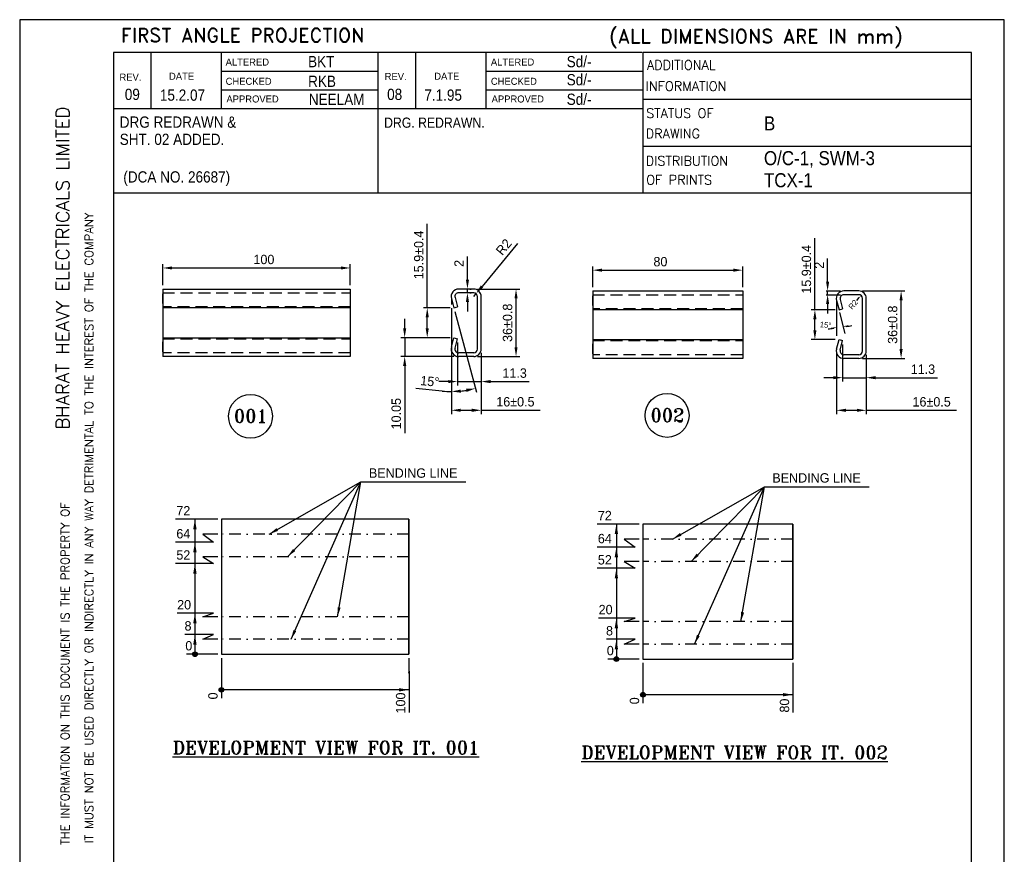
# Model space of a CAD drawing. Extents: x -15461 to 17121, y -2298 to 3260.
# Tile 5 of 5: x 16596 to 17121, y 2816 to 3260. Entities that reach past the tile are written whole.
import ezdxf
from ezdxf.enums import TextEntityAlignment as Align

# ---------------------------------------------------------------- set-up
doc = ezdxf.new("R2010")
doc.units = 0
doc.header["$LTSCALE"] = 0.5
doc.header["$MEASUREMENT"] = 0
doc.linetypes.add('DASHDOT2', pattern=[12.7, 6.35, -3.175, 0, -3.175])
doc.linetypes.add('HIDDEN', pattern=[9.525, 6.35, -3.175])
doc.layers.get('0').update_dxf_attribs({"linetype": 'CONTINUOUS'})
doc.layers.get('DEFPOINTS').update_dxf_attribs({"linetype": 'CONTINUOUS'})
for name, color, linetype in [('3', 1, 'CONTINUOUS'), ('TEXT', 3, 'CONTINUOUS'), ('TXT', 2, 'CONTINUOUS')]:
    doc.layers.add(name, color=color, linetype=linetype)
doc.styles.add('ROMAND', font='romand')
doc.styles.add('ROMANS', font='romans.shx')
doc.styles.add('ROMANT', font='romant.shx')
doc.dimstyles.get("Standard").update_dxf_attribs({"dimscale": 2, "dimtxt": 2.5, "dimasz": 2.5, "dimexe": 1, "dimexo": 1, "dimgap": 1, "dimtad": 1, "dimdec": 0, "dimzin": 12, "dimdsep": 46, "dimtxsty": 'Standard', "dimcen": 0, "dimclrd": 1, "dimclre": 1, "dimclrt": 2, "dimadec": 0, "dimazin": 3, "dimtfac": 1, "dimtdec": 0, "dimtmove": 0, "dimatfit": 3, "dimfxl": 0, "dimtolj": 1, "dimtzin": 0, "dimarcsym": 0})

# ---------------------------------------------------------------- blocks, each defined once
blk = doc.blocks.new('*D18')
at = {"layer": '3', "color": 1, "lineweight": -2}
for p, q in [((16672.38, 3118.9), (16672.38, 3130.12)), ((16772.38, 3118.9), (16772.38, 3130.12)), ((16677.38, 3128.12), (16767.38, 3128.12))]:
    blk.add_line(p, q, dxfattribs=at)
at = {"layer": '3', "color": 1}
for points in [[(16677.38, 3128.95), (16677.38, 3127.29), (16672.38, 3128.12)], [(16767.38, 3128.95), (16767.38, 3127.29), (16772.38, 3128.12)]]:
    blk.add_solid(points, dxfattribs=at)
at = {"layer": 'DEFPOINTS', "color": 0}
for p in [(16772.38, 3128.12), (16672.38, 3116.9), (16772.38, 3116.9)]:
    blk.add_point(p, dxfattribs=at)
at = {"layer": '3', "color": 2, "insert": (16726.35, 3132.62), "char_height": 5, "attachment_point": 5}
blk.add_mtext('\\A1;100', dxfattribs=at)
blk = doc.blocks.new('*D22')
at = {"layer": '3', "color": 1, "lineweight": -2}
blk.add_line((16701.69, 2922.23), (16685.05, 2922.23), dxfattribs=at)
at = {"layer": 'DEFPOINTS', "color": 0}
for p in [(16689.55, 2922.23), (16703.69, 2922.23), (16703.69, 2922.23)]:
    blk.add_point(p, dxfattribs=at)
at = {"layer": '3', "color": 2, "insert": (16686.3, 2926.73), "char_height": 5, "attachment_point": 5}
blk.add_mtext('\\A1;0', dxfattribs=at)
blk = doc.blocks.new('*D23')
at = {"layer": '3', "color": 1, "lineweight": -2}
for p, q in [((16699.55, 2932.81), (16684.22, 2932.81)), ((16693.69, 2930.23), (16699.55, 2932.81)), ((16701.69, 2930.23), (16693.69, 2930.23))]:
    blk.add_line(p, q, dxfattribs=at)
at = {"layer": 'DEFPOINTS', "color": 0}
for p in [(16689.55, 2932.81), (16703.69, 2930.23), (16703.69, 2922.23)]:
    blk.add_point(p, dxfattribs=at)
at = {"layer": '3', "color": 2, "insert": (16685.88, 2937.31), "char_height": 5, "attachment_point": 5}
blk.add_mtext('\\A1;8', dxfattribs=at)
blk = doc.blocks.new('*D24')
at = {"layer": '3', "color": 1, "lineweight": -2}
for p, q in [((16699.55, 2944.09), (16680.05, 2944.09)), ((16693.69, 2942.23), (16699.55, 2944.09)), ((16701.69, 2942.23), (16693.69, 2942.23))]:
    blk.add_line(p, q, dxfattribs=at)
at = {"layer": 'DEFPOINTS', "color": 0}
for p in [(16689.55, 2944.09), (16703.69, 2942.23), (16703.69, 2922.23)]:
    blk.add_point(p, dxfattribs=at)
at = {"layer": '3', "color": 2, "insert": (16683.8, 2948.59), "char_height": 5, "attachment_point": 5}
blk.add_mtext('\\A1;20', dxfattribs=at)
blk = doc.blocks.new('*D26')
at = {"layer": '3', "color": 1, "lineweight": -2}
for p, q in [((16701.69, 2974.23), (16693.69, 2974.23)), ((16693.69, 2974.23), (16699.55, 2970.62)), ((16699.55, 2970.62), (16679.22, 2970.62))]:
    blk.add_line(p, q, dxfattribs=at)
at = {"layer": 'DEFPOINTS', "color": 0}
for p in [(16703.69, 2974.23), (16689.55, 2970.62), (16703.69, 2922.23)]:
    blk.add_point(p, dxfattribs=at)
at = {"layer": '3', "color": 2, "insert": (16683.38, 2975.12), "char_height": 5, "attachment_point": 5}
blk.add_mtext('\\A1;52', dxfattribs=at)
blk = doc.blocks.new('*D27')
at = {"layer": '3', "color": 1, "lineweight": -2}
for p, q in [((16701.69, 2986.23), (16693.69, 2986.23)), ((16693.69, 2986.23), (16699.55, 2981.94)), ((16699.55, 2981.94), (16679.22, 2981.94))]:
    blk.add_line(p, q, dxfattribs=at)
at = {"layer": 'DEFPOINTS', "color": 0}
for p in [(16703.69, 2986.23), (16689.55, 2981.94), (16703.69, 2922.23)]:
    blk.add_point(p, dxfattribs=at)
at = {"layer": '3', "color": 2, "insert": (16683.38, 2986.44), "char_height": 5, "attachment_point": 5}
blk.add_mtext('\\A1;64', dxfattribs=at)
blk = doc.blocks.new('*D28')
at = {"layer": '3', "color": 1, "lineweight": -2}
blk.add_line((16701.69, 2994.23), (16679.22, 2994.23), dxfattribs=at)
at = {"layer": 'DEFPOINTS', "color": 0}
for p in [(16689.55, 2994.23), (16703.69, 2994.23), (16703.69, 2922.23)]:
    blk.add_point(p, dxfattribs=at)
at = {"layer": '3', "color": 2, "insert": (16683.38, 2998.73), "char_height": 5, "attachment_point": 5}
blk.add_mtext('\\A1;72', dxfattribs=at)
blk = doc.blocks.new('*D29')
at = {"layer": '3', "color": 1, "lineweight": -2}
for p, q in [((16826.33, 3083.93), (16826.33, 3050.27)), ((16842.19, 3082.9), (16842.19, 3050.27)), ((16831.33, 3052.27), (16837.19, 3052.27)), ((16842.19, 3052.27), (16873.69, 3052.27))]:
    blk.add_line(p, q, dxfattribs=at)
at = {"layer": '3', "color": 1}
for points in [[(16831.33, 3053.11), (16831.33, 3051.44), (16826.33, 3052.27)], [(16837.19, 3053.11), (16837.19, 3051.44), (16842.19, 3052.27)]]:
    blk.add_solid(points, dxfattribs=at)
at = {"layer": 'DEFPOINTS', "color": 0}
for p in [(16826.33, 3085.93), (16842.19, 3084.9), (16826.33, 3052.27)]:
    blk.add_point(p, dxfattribs=at)
at = {"layer": '3', "color": 2, "insert": (16860.44, 3056.77), "char_height": 5, "attachment_point": 5}
blk.add_mtext('\\A1;16±0.5', dxfattribs=at)
blk = doc.blocks.new('*D30')
at = {"layer": '3', "color": 1, "lineweight": -2}
for p, q in [((16840.19, 3116.9), (16862.77, 3116.9)), ((16860.77, 3085.9), (16860.77, 3111.9)), ((16840.19, 3080.9), (16862.77, 3080.9))]:
    blk.add_line(p, q, dxfattribs=at)
at = {"layer": '3', "color": 1}
for points in [[(16859.94, 3111.9), (16861.61, 3111.9), (16860.77, 3116.9)], [(16859.94, 3085.9), (16861.61, 3085.9), (16860.77, 3080.9)]]:
    blk.add_solid(points, dxfattribs=at)
at = {"layer": 'DEFPOINTS', "color": 0}
for p in [(16838.19, 3116.9), (16860.77, 3116.9), (16838.19, 3080.9)]:
    blk.add_point(p, dxfattribs=at)
at = {"layer": '3', "color": 2, "insert": (16856.27, 3098.9), "char_height": 5, "attachment_point": 5, "rotation": 90}
blk.add_mtext('\\A1;36±0.8', dxfattribs=at)
blk = doc.blocks.new('*D31')
at = {"layer": '3', "color": 1, "lineweight": -2}
for p, q in [((16829.6, 3088.43), (16829.6, 3065.56)), ((16842.19, 3082.9), (16842.19, 3065.56)), ((16824.6, 3067.56), (16819.6, 3067.56)), ((16829.6, 3067.56), (16842.19, 3067.56)), ((16847.19, 3067.56), (16867.86, 3067.56))]:
    blk.add_line(p, q, dxfattribs=at)
at = {"layer": '3', "color": 1}
for points in [[(16824.6, 3068.39), (16824.6, 3066.73), (16829.6, 3067.56)], [(16847.19, 3068.39), (16847.19, 3066.73), (16842.19, 3067.56)]]:
    blk.add_solid(points, dxfattribs=at)
at = {"layer": 'DEFPOINTS', "color": 0}
for p in [(16829.6, 3090.43), (16842.19, 3084.9), (16829.6, 3067.56)]:
    blk.add_point(p, dxfattribs=at)
at = {"layer": '3', "color": 2, "insert": (16860.02, 3072.06), "char_height": 5, "attachment_point": 5}
blk.add_mtext('\\A1;11.3', dxfattribs=at)
blk = doc.blocks.new('*D32')
at = {"layer": '3', "color": 1, "lineweight": -2}
for p, q in [((16813.43, 3106.85), (16813.43, 3151.66)), ((16825.67, 3106.85), (16811.43, 3106.85)), ((16813.43, 3095.95), (16813.43, 3101.85)), ((16825.67, 3090.95), (16811.43, 3090.95))]:
    blk.add_line(p, q, dxfattribs=at)
at = {"layer": '3', "color": 1}
for points in [[(16812.6, 3101.85), (16814.26, 3101.85), (16813.43, 3106.85)], [(16812.6, 3095.95), (16814.26, 3095.95), (16813.43, 3090.95)]]:
    blk.add_solid(points, dxfattribs=at)
at = {"layer": 'DEFPOINTS', "color": 0}
for p in [(16827.67, 3106.85), (16813.43, 3090.95), (16827.67, 3090.95)]:
    blk.add_point(p, dxfattribs=at)
at = {"layer": '3', "color": 2, "insert": (16808.93, 3135.08), "char_height": 5, "attachment_point": 5, "rotation": 90}
blk.add_mtext('\\A1;15.9±0.4', dxfattribs=at)
blk = doc.blocks.new('*D33')
at = {"layer": '3', "color": 1, "lineweight": -2}
for p, q in [((16801.4, 3095.95), (16801.4, 3100.95)), ((16825.67, 3090.95), (16799.4, 3090.95)), ((16801.4, 3090.95), (16801.4, 3080.94)), ((16827.6, 3080.94), (16799.4, 3080.94)), ((16801.4, 3075.94), (16801.4, 3040.11))]:
    blk.add_line(p, q, dxfattribs=at)
at = {"layer": '3', "color": 1}
for points in [[(16800.56, 3095.95), (16802.23, 3095.95), (16801.4, 3090.95)], [(16800.56, 3075.94), (16802.23, 3075.94), (16801.4, 3080.94)]]:
    blk.add_solid(points, dxfattribs=at)
at = {"layer": 'DEFPOINTS', "color": 0}
for p in [(16801.4, 3090.95), (16827.67, 3090.95), (16829.6, 3080.94)]:
    blk.add_point(p, dxfattribs=at)
at = {"layer": '3', "color": 2, "insert": (16796.9, 3050.44), "char_height": 5, "attachment_point": 5, "rotation": 90}
blk.add_mtext('\\A1;10.05', dxfattribs=at)
blk = doc.blocks.new('*D34')
at = {"layer": '3', "color": 1, "lineweight": -2}
for p, q in [((16861.6, 3141.21), (16842.65, 3118.29)), ((16838.19, 3112.9), (16839.46, 3114.44))]:
    blk.add_line(p, q, dxfattribs=at)
at = {"layer": '3', "color": 1}
blk.add_solid([(16842.01, 3118.82), (16843.29, 3117.76), (16839.46, 3114.44)], dxfattribs=at)
at = {"layer": 'DEFPOINTS', "color": 0}
for p in [(16839.46, 3114.44), (16838.19, 3112.9)]:
    blk.add_point(p, dxfattribs=at)
at = {"layer": '3', "color": 2, "insert": (16854.21, 3139.33), "char_height": 5, "attachment_point": 5, "rotation": 50.4103}
blk.add_mtext('\\A1;R2', dxfattribs=at)
blk = doc.blocks.new('*D35')
at = {"layer": '3', "color": 1, "lineweight": -2}
for p, q in [((16826.33, 3106.71), (16826.33, 3060.24)), ((16828.19, 3104.92), (16839.69, 3062)), ((16821.33, 3062.5), (16807.4, 3063.9))]:
    blk.add_line(p, q, dxfattribs=at)
for start, end in [(264.2242, 270), (275.7758, 279.2242)]:
    blk.add_arc((16826.33, 3111.86), 49.62, start, end, dxfattribs=at)
at = {"layer": '3', "color": 1}
for points in [[(16831.36, 3061.66), (16831.28, 3063.33), (16826.33, 3062.24)], [(16834.11, 3063.7), (16834.46, 3062.07), (16839.17, 3063.93)]]:
    blk.add_solid(points, dxfattribs=at)
at = {"layer": 'DEFPOINTS', "color": 0}
for p in [(16826.33, 3111.86), (16826.33, 3111.86), (16826.33, 3108.71), (16827.67, 3106.85), (16834.94, 3063)]:
    blk.add_point(p, dxfattribs=at)
at = {"layer": '3', "color": 2, "insert": (16814.82, 3067.68), "char_height": 5, "attachment_point": 5, "rotation": 354.2242}
blk.add_mtext('\\A1;15°', dxfattribs=at)
blk = doc.blocks.new('*D36')
at = {"layer": '3', "color": 1, "lineweight": -2}
for p, q in [((16834.86, 3121.9), (16834.86, 3134.23)), ((16834.86, 3114.9), (16834.86, 3116.9)), ((16836.19, 3116.9), (16836.86, 3116.9)), ((16836.19, 3114.9), (16836.86, 3114.9)), ((16834.86, 3109.9), (16834.86, 3104.9))]:
    blk.add_line(p, q, dxfattribs=at)
at = {"layer": '3', "color": 1}
for points in [[(16834.03, 3121.9), (16835.7, 3121.9), (16834.86, 3116.9)], [(16834.03, 3109.9), (16835.7, 3109.9), (16834.86, 3114.9)]]:
    blk.add_solid(points, dxfattribs=at)
at = {"layer": 'DEFPOINTS', "color": 0}
for p in [(16834.19, 3116.9), (16834.19, 3114.9), (16834.86, 3116.9)]:
    blk.add_point(p, dxfattribs=at)
at = {"layer": '3', "color": 2, "insert": (16830.36, 3130.57), "char_height": 5, "attachment_point": 5, "rotation": 90}
blk.add_mtext('\\A1;2', dxfattribs=at)
blk = doc.blocks.new('*D37')
at = {"layer": '3', "color": 1, "lineweight": -2}
blk.add_line((16703.69, 2920.23), (16703.69, 2898.76), dxfattribs=at)
at = {"layer": 'DEFPOINTS', "color": 0}
for p in [(16703.69, 2922.23), (16703.69, 2922.23), (16703.69, 2903.26)]:
    blk.add_point(p, dxfattribs=at)
at = {"layer": '3', "color": 2, "insert": (16699.19, 2900.01), "char_height": 5, "attachment_point": 5, "rotation": 90}
blk.add_mtext('\\A1;0', dxfattribs=at)
blk = doc.blocks.new('*D39')
at = {"layer": '3', "color": 1, "lineweight": -2}
for p, q in [((16901.64, 3117.88), (16901.64, 3128.95)), ((16906.64, 3126.95), (16976.64, 3126.95)), ((16981.64, 3117.88), (16981.64, 3128.95))]:
    blk.add_line(p, q, dxfattribs=at)
at = {"layer": '3', "color": 1}
for points in [[(16906.64, 3127.78), (16906.64, 3126.11), (16901.64, 3126.95)], [(16976.64, 3127.78), (16976.64, 3126.11), (16981.64, 3126.95)]]:
    blk.add_solid(points, dxfattribs=at)
at = {"layer": 'DEFPOINTS', "color": 0}
for p in [(16981.64, 3126.95), (16901.64, 3115.88), (16981.64, 3115.88)]:
    blk.add_point(p, dxfattribs=at)
at = {"layer": '3', "color": 2, "insert": (16937.76, 3131.45), "char_height": 5, "attachment_point": 5}
blk.add_mtext('\\A1;80', dxfattribs=at)
blk = doc.blocks.new('*D41')
at = {"layer": '3', "color": 1, "lineweight": -2}
for p, q in [((17031.65, 3082.92), (17031.65, 3050.25)), ((17047.52, 3081.88), (17047.52, 3050.25)), ((17036.65, 3052.25), (17042.52, 3052.25)), ((17047.52, 3052.25), (17095.64, 3052.25))]:
    blk.add_line(p, q, dxfattribs=at)
at = {"layer": '3', "color": 1}
for points in [[(17036.65, 3053.09), (17036.65, 3051.42), (17031.65, 3052.25)], [(17042.52, 3053.09), (17042.52, 3051.42), (17047.52, 3052.25)]]:
    blk.add_solid(points, dxfattribs=at)
at = {"layer": 'DEFPOINTS', "color": 0}
for p in [(17031.65, 3084.92), (17047.52, 3083.88), (17031.65, 3052.25)]:
    blk.add_point(p, dxfattribs=at)
at = {"layer": '3', "color": 2, "insert": (17082.39, 3056.75), "char_height": 5, "attachment_point": 5}
blk.add_mtext('\\A1;16±0.5', dxfattribs=at)
blk = doc.blocks.new('*D42')
at = {"layer": '3', "color": 1, "lineweight": -2}
for p, q in [((17045.52, 3115.88), (17068.1, 3115.88)), ((17066.1, 3084.88), (17066.1, 3110.88)), ((17045.52, 3079.88), (17068.1, 3079.88))]:
    blk.add_line(p, q, dxfattribs=at)
at = {"layer": '3', "color": 1}
for points in [[(17065.26, 3110.88), (17066.93, 3110.88), (17066.1, 3115.88)], [(17065.26, 3084.88), (17066.93, 3084.88), (17066.1, 3079.88)]]:
    blk.add_solid(points, dxfattribs=at)
at = {"layer": 'DEFPOINTS', "color": 0}
for p in [(17043.52, 3115.88), (17066.1, 3115.88), (17043.52, 3079.88)]:
    blk.add_point(p, dxfattribs=at)
at = {"layer": '3', "color": 2, "insert": (17061.6, 3097.88), "char_height": 5, "attachment_point": 5, "rotation": 90}
blk.add_mtext('\\A1;36±0.8', dxfattribs=at)
blk = doc.blocks.new('*D43')
at = {"layer": '3', "color": 1, "lineweight": -2}
for p, q in [((17034.93, 3087.41), (17034.93, 3067.64)), ((17047.52, 3081.88), (17047.52, 3067.64)), ((17029.93, 3069.64), (17024.93, 3069.64)), ((17034.93, 3069.64), (17047.52, 3069.64)), ((17052.52, 3069.64), (17085.56, 3069.64))]:
    blk.add_line(p, q, dxfattribs=at)
at = {"layer": '3', "color": 1}
for points in [[(17029.93, 3070.48), (17029.93, 3068.81), (17034.93, 3069.64)], [(17052.52, 3070.48), (17052.52, 3068.81), (17047.52, 3069.64)]]:
    blk.add_solid(points, dxfattribs=at)
at = {"layer": 'DEFPOINTS', "color": 0}
for p in [(17034.93, 3089.41), (17047.52, 3083.88), (17034.93, 3069.64)]:
    blk.add_point(p, dxfattribs=at)
at = {"layer": '3', "color": 2, "insert": (17077.73, 3074.14), "char_height": 5, "attachment_point": 5}
blk.add_mtext('\\A1;11.3', dxfattribs=at)
blk = doc.blocks.new('*D44')
at = {"layer": '3', "color": 1, "lineweight": -2}
for p, q in [((17020.13, 3105.83), (17020.13, 3144)), ((17031, 3105.83), (17018.13, 3105.83)), ((17020.13, 3094.93), (17020.13, 3100.83)), ((17031, 3089.93), (17018.13, 3089.93))]:
    blk.add_line(p, q, dxfattribs=at)
at = {"layer": '3', "color": 1}
for points in [[(17019.29, 3100.83), (17020.96, 3100.83), (17020.13, 3105.83)], [(17019.29, 3094.93), (17020.96, 3094.93), (17020.13, 3089.93)]]:
    blk.add_solid(points, dxfattribs=at)
at = {"layer": 'DEFPOINTS', "color": 0}
for p in [(17033, 3105.83), (17020.13, 3089.93), (17033, 3089.93)]:
    blk.add_point(p, dxfattribs=at)
at = {"layer": '3', "color": 2, "insert": (17015.63, 3127.41), "char_height": 5, "attachment_point": 5, "rotation": 90}
blk.add_mtext('\\A1;15.9±0.4', dxfattribs=at)
blk = doc.blocks.new('*D48')
at = {"layer": '3', "color": 1, "lineweight": -2}
for p, q in [((17026.92, 3120.88), (17026.92, 3133.21)), ((17026.92, 3113.88), (17026.92, 3115.88)), ((17028.24, 3115.88), (17028.92, 3115.88)), ((17028.24, 3113.88), (17028.92, 3113.88)), ((17026.92, 3108.88), (17026.92, 3103.88))]:
    blk.add_line(p, q, dxfattribs=at)
at = {"layer": '3', "color": 1}
for points in [[(17026.08, 3120.88), (17027.75, 3120.88), (17026.92, 3115.88)], [(17026.08, 3108.88), (17027.75, 3108.88), (17026.92, 3113.88)]]:
    blk.add_solid(points, dxfattribs=at)
at = {"layer": 'DEFPOINTS', "color": 0}
for p in [(17026.24, 3115.88), (17026.24, 3113.88), (17026.92, 3115.88)]:
    blk.add_point(p, dxfattribs=at)
at = {"layer": '3', "color": 2, "insert": (17022.42, 3129.55), "char_height": 5, "attachment_point": 5, "rotation": 90}
blk.add_mtext('\\A1;2', dxfattribs=at)
blk = doc.blocks.new('*D51')
at = {"layer": '3', "color": 1, "lineweight": -2}
blk.add_line((16926.44, 2919.65), (16909.79, 2919.65), dxfattribs=at)
at = {"layer": 'DEFPOINTS', "color": 0}
for p in [(16914.29, 2919.65), (16928.44, 2919.65), (16928.44, 2919.65)]:
    blk.add_point(p, dxfattribs=at)
at = {"layer": '3', "color": 2, "insert": (16911.04, 2924.15), "char_height": 5, "attachment_point": 5}
blk.add_mtext('\\A1;0', dxfattribs=at)
blk = doc.blocks.new('*D52')
at = {"layer": '3', "color": 1, "lineweight": -2}
for p, q in [((16924.29, 2930.23), (16908.96, 2930.23)), ((16918.44, 2927.65), (16924.29, 2930.23)), ((16926.44, 2927.65), (16918.44, 2927.65))]:
    blk.add_line(p, q, dxfattribs=at)
at = {"layer": 'DEFPOINTS', "color": 0}
for p in [(16914.29, 2930.23), (16928.44, 2927.65), (16928.44, 2919.65)]:
    blk.add_point(p, dxfattribs=at)
at = {"layer": '3', "color": 2, "insert": (16910.62, 2934.73), "char_height": 5, "attachment_point": 5}
blk.add_mtext('\\A1;8', dxfattribs=at)
blk = doc.blocks.new('*D53')
at = {"layer": '3', "color": 1, "lineweight": -2}
for p, q in [((16924.29, 2941.51), (16904.79, 2941.51)), ((16918.44, 2939.65), (16924.29, 2941.51)), ((16926.44, 2939.65), (16918.44, 2939.65))]:
    blk.add_line(p, q, dxfattribs=at)
at = {"layer": 'DEFPOINTS', "color": 0}
for p in [(16914.29, 2941.51), (16928.44, 2939.65), (16928.44, 2919.65)]:
    blk.add_point(p, dxfattribs=at)
at = {"layer": '3', "color": 2, "insert": (16908.54, 2946.01), "char_height": 5, "attachment_point": 5}
blk.add_mtext('\\A1;20', dxfattribs=at)
blk = doc.blocks.new('*D55')
at = {"layer": '3', "color": 1, "lineweight": -2}
for p, q in [((16926.44, 2971.65), (16918.44, 2971.65)), ((16918.44, 2971.65), (16924.29, 2968.04)), ((16924.29, 2968.04), (16903.96, 2968.04))]:
    blk.add_line(p, q, dxfattribs=at)
at = {"layer": 'DEFPOINTS', "color": 0}
for p in [(16928.44, 2971.65), (16914.29, 2968.04), (16928.44, 2919.65)]:
    blk.add_point(p, dxfattribs=at)
at = {"layer": '3', "color": 2, "insert": (16908.12, 2972.54), "char_height": 5, "attachment_point": 5}
blk.add_mtext('\\A1;52', dxfattribs=at)
blk = doc.blocks.new('*D56')
at = {"layer": '3', "color": 1, "lineweight": -2}
for p, q in [((16926.44, 2983.65), (16918.44, 2983.65)), ((16918.44, 2983.65), (16924.29, 2979.36)), ((16924.29, 2979.36), (16903.96, 2979.36))]:
    blk.add_line(p, q, dxfattribs=at)
at = {"layer": 'DEFPOINTS', "color": 0}
for p in [(16928.44, 2983.65), (16914.29, 2979.36), (16928.44, 2919.65)]:
    blk.add_point(p, dxfattribs=at)
at = {"layer": '3', "color": 2, "insert": (16908.12, 2983.86), "char_height": 5, "attachment_point": 5}
blk.add_mtext('\\A1;64', dxfattribs=at)
blk = doc.blocks.new('*D57')
at = {"layer": '3', "color": 1, "lineweight": -2}
blk.add_line((16926.44, 2991.65), (16903.96, 2991.65), dxfattribs=at)
at = {"layer": 'DEFPOINTS', "color": 0}
for p in [(16914.29, 2991.65), (16928.44, 2991.65), (16928.44, 2919.65)]:
    blk.add_point(p, dxfattribs=at)
at = {"layer": '3', "color": 2, "insert": (16908.12, 2996.15), "char_height": 5, "attachment_point": 5}
blk.add_mtext('\\A1;72', dxfattribs=at)
blk = doc.blocks.new('*D58')
at = {"layer": '3', "color": 1, "lineweight": -2}
blk.add_line((16928.44, 2917.65), (16928.44, 2896.17), dxfattribs=at)
at = {"layer": 'DEFPOINTS', "color": 0}
for p in [(16928.44, 2919.65), (16928.44, 2919.65), (16928.44, 2900.67)]:
    blk.add_point(p, dxfattribs=at)
at = {"layer": '3', "color": 2, "insert": (16923.94, 2897.42), "char_height": 5, "attachment_point": 5, "rotation": 90}
blk.add_mtext('\\A1;0', dxfattribs=at)
blk = doc.blocks.new('*D61')
at = {"layer": '3', "color": 1, "lineweight": -2}
blk.add_line((17008.44, 2917.65), (17008.44, 2891.12), dxfattribs=at)
at = {"layer": 'DEFPOINTS', "color": 0}
for p in [(16928.44, 2919.65), (17008.44, 2919.65), (17008.44, 2900.62)]:
    blk.add_point(p, dxfattribs=at)
at = {"layer": '3', "color": 2, "insert": (17003.94, 2894.87), "char_height": 5, "attachment_point": 5, "rotation": 90}
blk.add_mtext('\\A1;80', dxfattribs=at)
blk = doc.blocks.new('A4')
for p, q in [((0, 297), (0, 0)), ((210, 297), (0, 297)), ((210, 0), (210, 297)), ((132.79, 290), (20, 290)), ((20, 290), (20, 7)), ((28, 290), (28, 278)), ((43, 290), (43, 277.99)), ((76.4, 290), (76.4, 260)), ((84.4, 290), (84.4, 277.98)), ((99.4, 290), (99.4, 277.98)), ((133, 260), (133, 290)), ((203, 290), (133, 290)), ((203, 7), (203, 290)), ((76.4, 285.99), (43, 285.99)), ((133, 285.97), (99.4, 285.98)), ((20, 282), (20, 282)), ((76.4, 281.99), (43, 281.99)), ((133, 281.97), (99.4, 281.98)), ((203, 280), (133, 280)), ((133, 277.97), (20, 278)), ((203, 270), (133, 270)), ((203, 260), (20, 260))]:
    blk.add_line(p, q)
at = {"style": 'ROMANS', "width": 0.7}
for tag, p in [('NEW_ALT_BY', (55.26, 287.07)), ('OLD_ALT_BY', (111.5, 287.32)), ('NEW_CHD_BY', (55.8, 283.39)), ('OLD_CHD_BY', (111.5, 283.23)), ('NEW_REV_NO', (20.47, 280.69)), ('NEW_REV_DT', (29.91, 280.8)), ('OLD_REV_NO', (77.51, 281.45)), ('OLD_REV_DT', (85.97, 280.5)), ('NEW_APP_BY', (57.03, 279.3)), ('OLD_APP_BY', (113.28, 279.13))]:
    blk.add_attdef(tag, p, '', height=1.5, dxfattribs=at)
at = {"color": 7, "style": 'ROMANS'}
for tag, p, height in [('NEW_ALT_SIGN', (66.32, 287.35), 1), ('OLD_ALT_SIGN', (122.94, 287.73), 1), ('NEW_CHD_SIGN', (67.27, 283.66), 1), ('OLD_CHD_SIGN', (123.22, 283.5), 1), ('NEW_APP_SIGN', (67.95, 279.16), 1), ('OLD_APP_SIGN', (124.72, 279.41), 1), ('DRN_SIGN', (159.64, 55.29), 1), ('CHD_SIGN', (159.2, 49.18), 1), ('APP_SIGN', (159.2, 43.06), 1), ('TITLE1', (42.35, 16.76), 3.5), ('TITLE2', (42.35, 10.55), 3.5)]:
    blk.add_attdef(tag, p, '', height=height, dxfattribs=at)
at = {"style": 'ROMANS'}
for tag, p, height in [('NEW_DCA_NO', (20.9, 275.07), 2), ('OLD_DCA_NO', (78.06, 274.63), 2), ('NEW_DCA_DETAILS', (20.9, 271.39), 1.8), ('OLD_DCA_DETAILS', (78.06, 270.95), 1.8)]:
    blk.add_attdef(tag, p, '', height=height, dxfattribs=at)
for tag, p, width in [('SHTNO', (13.78, 110.33), 0.8), ('REV_NO', (13.8, 101.04), 0.8), ('DRG_NO', (13.88, 72.7), 0.9)]:
    blk.add_attdef(tag, p, '', height=2.8, rotation=90, dxfattribs=dict(at, width=width))
at = {"color": 7, "style": 'ROMANS'}
for tag, height, p in [('DRN_BY', 2, (149.82, 56.82)), ('DRN_DATE', 1.5, (180.8, 56.66)), ('CHD_BY', 2, (149.82, 50.82)), ('CHD_DATE', 1.5, (180.7, 51.14)), ('APP_BY', 2, (149.82, 44.81)), ('APP_DATE', 1.5, (180.7, 44.64)), ('SCALE', 2.5, (100.77, 30.22)), ('ITNO', 2.5, (181.7, 30.87)), ('NOIT', 2.5, (197.04, 30.38)), ('REFTOASSY', 2.5, (147.44, 29.6)), ('REV_NO', 3.5, (197.3, 16.45)), ('SHTNO', 2.5, (157.79, 10.06)), ('NOSHT', 2.5, (199.43, 10.04))]:
    blk.add_attdef(tag, text='', height=height, dxfattribs=at).set_placement(p, align=Align.MIDDLE)
at = {"color": 7, "style": 'ROMANS', "width": 0.8}
blk.add_attdef('WEIGHT', text='', height=2.3, dxfattribs=at).set_placement((119.67, 29.96), align=Align.MIDDLE)
at = {"color": 7, "style": 'ROMANS', "width": 1.5}
blk.add_attdef('DRG_NO', (133.59, 15.09), '', height=3.5, dxfattribs=at)
at = {"layer": 'TEXT'}
for s, height, style, p in [('FIRST ANGLE PROJECTION', 3, 'ROMAND', (21.58, 292.18)), ('(ALL DIMENSIONS ARE IN mm)', 3, 'ROMAND', (125.77, 292.01)), ('ADDITIONAL', 2, 'ROMANS', (133.78, 286.34)), ('INFORMATION', 2, 'ROMANS', (133.51, 281.82)), ('STATUS OF ', 2, 'ROMANS', (133.62, 276.06)), ('DRAWING', 2, 'ROMANS', (133.53, 271.72)), ('DISTRIBUTION', 2, 'ROMANS', (133.53, 265.92)), ('OF PRINTS', 2, 'ROMANS', (133.62, 261.87))]:
    blk.add_text(s, height=height, dxfattribs=dict(at, style=style)).set_placement(p)
for s, p in [('ALTERED', (43.93, 287.22)), ('ALTERED', (100.5, 287.22)), ('DATE', (31.85, 284.2)), ('REV.', (77.85, 284.15)), ('DATE', (88.42, 284.2)), ('REV.', (21.28, 284.01)), ('CHECKED', (43.93, 283.12)), ('CHECKED', (100.5, 283.12)), ('APPROVED', (44.1, 279.35)), ('APPROVED', (100.66, 279.35))]:
    blk.add_text(s, height=1.5, dxfattribs=at).set_placement(p)
at = {"layer": 'TEXT', "style": 'ROMAND', "width": 0.868356}
blk.add_text('BHARAT HEAVY ELECTRICALS LIMITED', height=2.8, rotation=90, dxfattribs=at).set_placement((10.57, 209.62), (10.57, 278.51), align=Align.FIT)
at = {"layer": 'TEXT', "style": 'ROMAND'}
for s, p in [('IT MUST NOT BE USED DIRECTLY OR INDIRECTLY IN ANY WAY DETRIMENTAL TO THE INTEREST OF THE COMPANY', (15.67, 121.4)), ('THE INFORMATION ON THIS DOCUMENT IS THE PROPERTY OF', (10.59, 121.04))]:
    blk.add_text(s, height=1.8, rotation=90, dxfattribs=at).set_placement(p)
blk = doc.blocks.new('*D66')
at = {"color": 1, "lineweight": -2}
for p, q in [((16803.69, 2920.23), (16803.69, 2912.23)), ((16803.69, 2912.23), (16803.75, 2913.25)), ((16803.75, 2913.25), (16803.75, 2891.25))]:
    blk.add_line(p, q, dxfattribs=at)
at = {"layer": 'DEFPOINTS', "color": 0}
for p in [(16703.69, 2922.23), (16803.69, 2922.23), (16803.75, 2903.25)]:
    blk.add_point(p, dxfattribs=at)
at = {"color": 2, "insert": (16799.25, 2896.25), "char_height": 5, "attachment_point": 5, "rotation": 90}
blk.add_mtext('\\A1;100', dxfattribs=at)
blk = doc.blocks.new('A$C05027089')
at = {"layer": '3', "color": 1}
for p, q in [((-8.24, 14.71), (-8.24, -1.04)), ((-6.73, 11.39), (-3.83, 0.26))]:
    blk.add_line(p, q, dxfattribs=at)
for centre in [(-17.68, 52.04), (-8.04, 53.39)]:
    blk.add_arc(centre, 49.62, 275.7758, 279.2242, dxfattribs=at)
for points in [[(-11.13, 3.36), (-10.92, 2.38), (-8.09, 3.5)], [(-1.83, 3.65), (-1.88, 4.65), (-4.85, 4)]]:
    blk.add_solid(points, dxfattribs=at)
at = {"layer": '3', "color": 2, "insert": (-14.06, 4.76), "char_height": 3, "attachment_point": 5, "rotation": 354.2242}
blk.add_mtext('\\A1;15°', dxfattribs=at)
blk = doc.blocks.new('A$C013F756E')
at = {"layer": '3', "color": 1}
blk.add_line((-1.33, -1.22), (-0.05, 0.32), dxfattribs=at)
blk.add_solid([(0, 0), (-0.38, 0.33), (0.8, 1.29)], dxfattribs=at)
at = {"layer": '3', "color": 2, "insert": (-3.32, -3.33), "char_height": 3, "attachment_point": 5, "rotation": 50.4103}
blk.add_mtext('\\A1;R2', dxfattribs=at)

msp = doc.modelspace()

# ---------------------------------------------------------------- hatches: boundary and pattern name
at = {"layer": '3'}
for points in [[(16690.79, 2922.23, 1), (16688.31, 2922.23, 1)], [(16915.53, 2919.65, 1), (16913.05, 2919.65, 1)], [(16704.94, 2903.26, 1), (16702.45, 2903.26, 1)], [(16929.68, 2900.67, 1), (16927.19, 2900.67, 1)]]:
    msp.add_hatch(color=1, dxfattribs=at).paths.add_polyline_path(points)

# ---------------------------------------------------------------- linework, layer by layer
for p, q in [((16672.38, 3116.9), (16772.38, 3116.9)), ((16672.38, 3116.9), (16672.38, 3114.38)), ((16672.38, 3116.9), (16672.38, 3080.9)), ((16672.38, 3109.12), (16672.38, 3114.38)), ((16772.38, 3116.9), (16772.38, 3080.9)), ((16838.19, 3116.9), (16830.19, 3116.9)), ((16838.19, 3114.9), (16830.19, 3114.9)), ((16901.64, 3115.88), (16981.64, 3115.88)), ((16901.64, 3115.88), (16901.64, 3079.88)), ((16901.64, 3108.11), (16901.64, 3113.36)), ((16981.64, 3115.88), (16981.64, 3079.88)), ((17026.15, 3115.88), (17033.79, 3115.88)), ((17026.15, 3113.88), (17033.79, 3113.88)), ((17043.52, 3115.88), (17035.52, 3115.88)), ((17043.52, 3113.88), (17035.52, 3113.88)), ((16672.38, 3109.12), (16672.38, 3088.67)), ((16826.33, 3111.86), (16827.67, 3106.85)), ((16826.33, 3111.86), (16826.33, 3108.71)), ((16828.26, 3112.38), (16829.6, 3107.37)), ((16840.19, 3084.9), (16840.19, 3112.9)), ((16842.19, 3084.9), (16842.19, 3112.9)), ((16901.64, 3108.11), (16901.64, 3087.66)), ((17031.65, 3110.85), (17033, 3105.83)), ((17031.65, 3110.85), (17031.65, 3107.69)), ((17033.58, 3111.36), (17034.93, 3106.35)), ((17045.52, 3083.88), (17045.52, 3111.88)), ((17047.52, 3083.88), (17047.52, 3111.88)), ((16772.38, 3106.85), (16672.38, 3106.85)), ((16827.67, 3106.85), (16829.6, 3107.37)), ((16981.64, 3105.83), (16901.64, 3105.83)), ((17033, 3105.83), (17034.93, 3106.35)), ((16672.38, 3090.95), (16772.38, 3090.95)), ((16672.38, 3083.42), (16672.38, 3088.67)), ((16826.33, 3085.93), (16827.67, 3090.95)), ((16827.67, 3090.95), (16829.6, 3090.43)), ((16828.26, 3085.42), (16829.6, 3090.43)), ((16901.64, 3089.93), (16981.64, 3089.93)), ((16901.64, 3082.4), (16901.64, 3087.66)), ((17031.65, 3084.92), (17033, 3089.93)), ((17033, 3089.93), (17034.93, 3089.41)), ((17033.58, 3084.4), (17034.93, 3089.41)), ((16672.38, 3083.42), (16672.38, 3080.9)), ((16838.19, 3082.9), (16830.19, 3082.9)), ((16901.64, 3082.4), (16901.64, 3079.88)), ((17043.52, 3081.88), (17035.52, 3081.88)), ((16772.38, 3080.9), (16672.38, 3080.9)), ((16838.19, 3080.9), (16830.19, 3080.9)), ((16981.64, 3079.88), (16901.64, 3079.88)), ((17043.52, 3079.88), (17035.52, 3079.88)), ((16703.69, 2994.23), (16703.69, 2922.23)), ((16803.69, 2994.23), (16703.69, 2994.23)), ((16803.69, 2922.23), (16803.69, 2994.23)), ((16803.69, 2994.23), (16803.69, 2922.23)), ((16928.44, 2991.65), (16928.44, 2919.65)), ((17008.44, 2991.65), (16928.44, 2991.65)), ((17008.44, 2991.65), (17008.44, 2919.65)), ((17008.44, 2919.65), (17008.44, 2991.65)), ((17008.44, 2991.65), (17008.44, 2919.65)), ((16703.69, 2922.23), (16803.69, 2922.23)), ((16928.44, 2919.65), (17008.44, 2919.65))]:
    msp.add_line(p, q)
at = {"color": 1, "linetype": 'HIDDEN', "ltscale": 2}
for p, q in [((16672.38, 3114.9), (16772.38, 3114.9)), ((16901.64, 3113.88), (16981.64, 3113.88)), ((16772.38, 3107.37), (16672.38, 3107.37)), ((16981.64, 3106.35), (16901.64, 3106.35)), ((16672.38, 3090.43), (16772.38, 3090.43)), ((16901.64, 3089.41), (16981.64, 3089.41)), ((16772.38, 3082.9), (16672.38, 3082.9)), ((16981.64, 3081.88), (16901.64, 3081.88))]:
    msp.add_line(p, q, dxfattribs=at)
at = {"color": 1, "linetype": 'HIDDEN'}
msp.add_line((16672.38, 3114.9), (16672.38, 3114.9), dxfattribs=at)
at = {"color": 2, "linetype": 'DASHDOT2', "ltscale": 2}
for p, q in [((16803.69, 2986.23), (16703.69, 2986.23)), ((17008.44, 2983.65), (16928.44, 2983.65)), ((16803.69, 2974.23), (16703.69, 2974.23)), ((17008.44, 2971.65), (16928.44, 2971.65)), ((16803.69, 2942.23), (16703.69, 2942.23)), ((17008.44, 2939.65), (16928.44, 2939.65)), ((16803.69, 2930.23), (16703.69, 2930.23)), ((17008.44, 2927.65), (16928.44, 2927.65))]:
    msp.add_line(p, q, dxfattribs=at)
for centre in [(16941.33, 3049.53), (16719.19, 3049.06)]:
    msp.add_circle(centre, 11.68)
for centre, radius, start, end in [((16830.19, 3112.9), 4, 90, 195), ((16830.19, 3112.9), 2, 90, 195), ((16838.19, 3112.9), 4, 0, 90), ((16838.19, 3112.9), 2, 0, 90), ((17035.52, 3111.88), 4, 90, 195), ((17035.52, 3111.88), 2, 90, 195), ((17043.52, 3111.88), 4, 0, 90), ((17043.52, 3111.88), 2, 0, 90), ((16830.19, 3084.9), 4, 165, 270), ((16830.19, 3084.9), 2, 165, 270), ((16838.19, 3084.9), 4, 270, 0), ((16838.19, 3084.9), 2, 270, 0), ((17035.52, 3083.88), 4, 165, 270), ((17035.52, 3083.88), 2, 165, 270), ((17043.52, 3083.88), 4, 270, 0), ((17043.52, 3083.88), 2, 270, 0)]:
    msp.add_arc(centre, radius, start, end)
at = {"layer": '3', "color": 1}
for p, q in [((16778.1, 3014.06), (16834.02, 3014.06)), ((16993.22, 3011.48), (17049.14, 3011.48)), ((16689.55, 2994.23), (16689.55, 2922.23)), ((16914.29, 2991.65), (16914.29, 2919.65)), ((16803.69, 2903.26), (16703.69, 2903.26)), ((17008.44, 2900.67), (16928.44, 2900.67))]:
    msp.add_line(p, q, dxfattribs=at)
for centre in [(16689.55, 2922.23), (16914.29, 2919.65), (16703.69, 2903.26), (16928.44, 2900.67)]:
    msp.add_circle(centre, 1.24, dxfattribs=at)
for points in [[(16688.65, 2988.83), (16689.55, 2994.23), (16690.45, 2988.83)], [(16913.39, 2986.25), (16914.29, 2991.65), (16915.19, 2986.25)], [(16688.65, 2976.54), (16689.55, 2981.94), (16690.45, 2976.54)], [(16913.39, 2973.96), (16914.29, 2979.36), (16915.19, 2973.96)], [(16688.65, 2965.22), (16689.55, 2970.62), (16690.45, 2965.22)], [(16913.39, 2962.64), (16914.29, 2968.04), (16915.19, 2962.64)], [(16688.65, 2938.69), (16689.55, 2944.09), (16690.45, 2938.69)], [(16913.39, 2936.11), (16914.29, 2941.51), (16915.19, 2936.11)], [(16688.65, 2927.41), (16689.55, 2932.81), (16690.45, 2927.41)], [(16913.39, 2924.83), (16914.29, 2930.23), (16915.19, 2924.83)], [(16798.29, 2904.16), (16803.69, 2903.26), (16798.29, 2902.36)], [(17003.04, 2901.57), (17008.44, 2900.67), (17003.04, 2899.77)]]:
    msp.add_solid(points, dxfattribs=at)

# ---------------------------------------------------------------- block references
at = {"xscale": 2.5, "yscale": 2.5, "zscale": 2.5}
msp.add_blockref('A4', (16596.12, 2517.95), dxfattribs=at)
for name, p in [('A$C013F756E', (17043.83, 3111.99)), ('A$C05027089', (17039.89, 3092.98))]:
    msp.add_blockref(name, p)

# ---------------------------------------------------------------- texts
at = {"layer": 'TEXT', "width": 0.9}
for s, height, p in [('BKT', 6, (16749.9, 3235.11)), ('Sd/-', 6, (16887.79, 3235.11)), ('RKB', 6, (16749.9, 3224.61)), ('Sd/-', 6, (16887.79, 3225.47)), ('09', 6, (16652.16, 3217.66)), ('08', 6, (16792.05, 3217.66)), ('15.2.07', 6, (16670.88, 3217.26)), ('NEELAM', 6, (16750.29, 3214.96)), ('7.1.95', 6, (16811.88, 3217.26)), ('Sd/-', 6, (16887.79, 3215.05)), ('DRG REDRAWN & ', 6, (16649.46, 3202.87)), ('DRG. REDRAWN.', 5.4167, (16790.45, 3202.87)), ('B', 7.5, (16992.96, 3201.46)), ('SHT. 02 ADDED.', 6, (16649.46, 3193.69)), ('O/C-1, SWM-3', 7.5, (16992.96, 3182.91)), ('(DCA NO. 26687)', 6, (16651.37, 3173.66)), ('TCX-1', 7.5, (16992.96, 3171.13))]:
    msp.add_text(s, height=height, dxfattribs=at).set_placement(p)
at = {"layer": 'TXT', "style": 'ROMANT'}
for s, p in [('001', (16719.36, 3049.2)), ('002', (16941.49, 3049.67)), ('%%UDEVELOPMENT VIEW FOR IT. 001', (16759.44, 2872.49)), ('%%UDEVELOPMENT VIEW FOR IT. 002', (16977.29, 2869.91))]:
    msp.add_text(s, height=7, dxfattribs=at).set_placement(p, align=Align.MIDDLE)
at = {"layer": 'TXT'}
for p in [(16805.92, 3018.81), (17021.03, 3016.23)]:
    msp.add_text('BENDING LINE', height=5, dxfattribs=at).set_placement(p, align=Align.MIDDLE)

# ---------------------------------------------------------------- dimensions: what is measured, and where the dimension line sits
dim = msp.add_ordinate_dim(feature_location=(16803.69, 2922.23), offset=(0.06, -18.98), dtype=1, origin=(16703.69, 2922.23), dimstyle='Standard')
dim.commit()
dim.dimension.update_dxf_attribs({"geometry": '*D66', "text_midpoint": (16799.25, 2896.25)})
at = {"layer": '3', "color": 1}
for base, p1, p2, text, picture, middle in [((16813.43, 3090.95), (16827.67, 3106.85), (16827.67, 3090.95), '15.9±0.4', '*D32', (16813.43, 3135.08)), ((17020.13, 3089.93), (17033, 3105.83), (17033, 3089.93), '15.9±0.4', '*D44', (17020.13, 3127.41)), ((16801.4, 3090.95), (16829.6, 3080.94), (16827.67, 3090.95), '<>.05', '*D33', (16801.4, 3050.44))]:
    dim = msp.add_linear_dim(base=base, p1=p1, p2=p2, angle=90, text=text, dimstyle='Standard', dxfattribs=at)
    dim.commit()
    dim.dimension.update_dxf_attribs({"geometry": picture, "text_midpoint": middle, "dimtype": 160})
dim = msp.add_radius_dim(center=(16838.19, 3112.9), mpoint=(16839.46, 3114.44), dimstyle='Standard', override={"dimtmove": 1}, dxfattribs=at)
dim.commit()
dim.dimension.update_dxf_attribs({"geometry": '*D34', "text_midpoint": (16857.67, 3136.46), "dimtype": 164})
for base, p1, p2, picture, middle in [((16772.38, 3128.12), (16672.38, 3116.9), (16772.38, 3116.9), '*D18', (16726.35, 3128.12)), ((16981.64, 3126.95), (16901.64, 3115.88), (16981.64, 3115.88), '*D39', (16937.76, 3126.95))]:
    dim = msp.add_linear_dim(base=base, p1=p1, p2=p2, dimstyle='Standard', dxfattribs=at)
    dim.commit()
    dim.dimension.update_dxf_attribs({"geometry": picture, "text_midpoint": middle, "dimtype": 160})
for base, p1, p2, picture, middle in [((16834.86, 3116.9), (16834.19, 3114.9), (16834.19, 3116.9), '*D36', (16830.36, 3130.57)), ((17026.92, 3115.88), (17026.24, 3113.88), (17026.24, 3115.88), '*D48', (17022.42, 3129.55))]:
    dim = msp.add_linear_dim(base=base, p1=p1, p2=p2, angle=90, dimstyle='Standard', dxfattribs=at)
    dim.commit()
    dim.dimension.update_dxf_attribs({"geometry": picture, "text_midpoint": middle})
for base, p1, p2, picture, middle in [((16860.77, 3116.9), (16838.19, 3080.9), (16838.19, 3116.9), '*D30', (16856.27, 3098.9)), ((17066.1, 3115.88), (17043.52, 3079.88), (17043.52, 3115.88), '*D42', (17061.6, 3097.88))]:
    dim = msp.add_linear_dim(base=base, p1=p1, p2=p2, angle=90, text='<>±0.8', dimstyle='Standard', dxfattribs=at)
    dim.commit()
    dim.dimension.update_dxf_attribs({"geometry": picture, "text_midpoint": middle})
dim = msp.add_angular_dim_2l(base=(16834.94, 3063), line1=((16826.33, 3111.86), (16826.33, 3108.71)), line2=((16826.33, 3111.86), (16827.67, 3106.85)), dimstyle='Standard', dxfattribs=at)
dim.commit()
dim.dimension.update_dxf_attribs({"geometry": '*D35', "text_midpoint": (16814.82, 3067.68)})
for base, p1, p2, text, picture, middle in [((16829.6, 3067.56), (16842.19, 3084.9), (16829.6, 3090.43), '11.3', '*D31', (16860.02, 3067.56)), ((17034.93, 3069.64), (17047.52, 3083.88), (17034.93, 3089.41), '11.3', '*D43', (17077.73, 3069.64)), ((16826.33, 3052.27), (16842.19, 3084.9), (16826.33, 3085.93), '<>±0.5', '*D29', (16860.44, 3052.27)), ((17031.65, 3052.25), (17047.52, 3083.88), (17031.65, 3084.92), '<>±0.5', '*D41', (17082.39, 3052.25))]:
    dim = msp.add_linear_dim(base=base, p1=p1, p2=p2, text=text, dimstyle='Standard', dxfattribs=at)
    dim.commit()
    dim.dimension.update_dxf_attribs({"geometry": picture, "text_midpoint": middle, "dimtype": 160})
for feature_location, offset, dtype, origin, picture, middle in [((16703.69, 2994.23), (-14.14, 0), 0, (16703.69, 2922.23), '*D28', (16683.38, 2998.73)), ((16928.44, 2991.65), (-14.14, 0), 0, (16928.44, 2919.65), '*D57', (16908.12, 2996.15)), ((16703.69, 2986.23), (-14.14, -4.29), 0, (16703.69, 2922.23), '*D27', (16683.38, 2986.44)), ((16928.44, 2983.65), (-14.14, -4.29), 0, (16928.44, 2919.65), '*D56', (16908.12, 2983.86)), ((16703.69, 2974.23), (-14.14, -3.61), 0, (16703.69, 2922.23), '*D26', (16683.38, 2975.12)), ((16928.44, 2971.65), (-14.14, -3.61), 0, (16928.44, 2919.65), '*D55', (16908.12, 2972.54)), ((16703.69, 2942.23), (-14.14, 1.86), 0, (16703.69, 2922.23), '*D24', (16683.8, 2948.59)), ((16928.44, 2939.65), (-14.14, 1.86), 0, (16928.44, 2919.65), '*D53', (16908.54, 2946.01)), ((16703.69, 2930.23), (-14.14, 2.58), 0, (16703.69, 2922.23), '*D23', (16685.88, 2937.31)), ((16928.44, 2927.65), (-14.14, 2.58), 0, (16928.44, 2919.65), '*D52', (16910.62, 2934.73)), ((16703.69392702, 2922.22890002), (-14.14490567, 0), 0, (16703.69392702, 2922.22890002), '*D22', (16686.29902135, 2926.72890002)), ((16928.43569517, 2919.6468962), (-14.14490567, 0), 0, (16928.43569517, 2919.6468962), '*D51', (16911.0407895, 2924.1468962)), ((16703.69392702, 2922.22890002), (0, -18.97212346), 1, (16703.69392702, 2922.22890002), '*D37', (16699.19392702, 2900.00677656)), ((16928.43569517, 2919.6468962), (0, -18.97212346), 1, (16928.43569517, 2919.6468962), '*D58', (16923.93569517, 2897.42477273)), ((17008.44, 2919.65), (0, -19.02), 1, (16928.44, 2919.65), '*D61', (17003.94, 2894.87))]:
    dim = msp.add_ordinate_dim(feature_location=feature_location, offset=offset, dtype=dtype, origin=origin, dimstyle='Standard', dxfattribs=at)
    dim.commit()
    dim.dimension.update_dxf_attribs({"geometry": picture, "text_midpoint": middle})

# ---------------------------------------------------------------- leaders
for points in [[(16729.11, 2986.23), (16778.1, 3014.06)], [(16738.96, 2974.23), (16778.1, 3014.06)], [(16740.82, 2930.23), (16778.1, 3014.06)], [(16765.58, 2942.23), (16778.1, 3014.06)], [(16944.23, 2983.65), (16993.22, 3011.48)], [(16954.08, 2971.65), (16993.22, 3011.48)], [(16955.94, 2927.65), (16993.22, 3011.48)], [(16980.7, 2939.65), (16993.22, 3011.48)]]:
    msp.add_leader(points, dimstyle='Standard', override={"dimgap": 0.09, "dimtad": 0}, dxfattribs=at)

doc.saveas('drawing.dxf')
